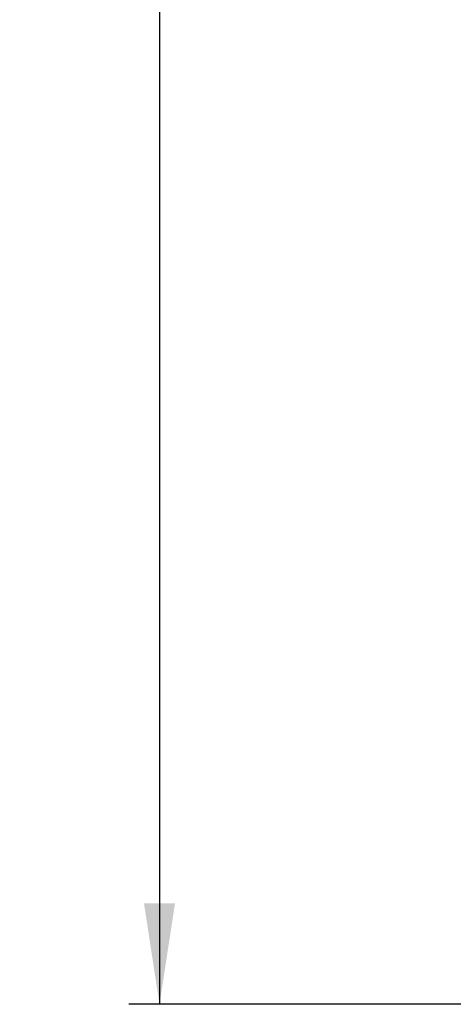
# Model space of a CAD drawing. Header units: millimetres. Extents: x 5 to 418, y 2 to 292.
# Tile 7 of 29: x 51 to 65, y 163 to 195. Entities that reach past the tile are written whole.
import ezdxf

# ---------------------------------------------------------------- set-up
doc = ezdxf.new("R2010")
doc.units = ezdxf.units.MM
doc.layers.add('SLD-0', color=7, linetype='Continuous')
doc.styles.add('SLDTEXTSTYLE0', font='TXT', dxfattribs={"width": 0.605})
doc.dimstyles.new('SLDDIMSTYLE1', dxfattribs={"dimtxt": 3.5, "dimasz": 3.302, "dimexe": 0, "dimexo": 0.0625, "dimgap": 0.875, "dimtad": 1, "dimdec": 1, "dimrnd": 1e-09, "dimzin": 12, "dimdsep": 46, "dimtxsty": 'SLDTEXTSTYLE0', "dimsah": 1, "dimcen": 0.09, "dimadec": 0, "dimazin": 3, "dimtfac": 1, "dimtofl": 0, "dimtmove": 0, "dimatfit": 3, "dimfxl": 1, "dimfrac": 2, "dimtolj": 1, "dimtzin": 12, "dimarcsym": 0})

# ---------------------------------------------------------------- blocks, each defined once
blk = doc.blocks.new('_D_1')
at = {"layer": 'SLD-0', "color": 7}
for p, q in [((75.222, 267.856), (54.396, 267.856)), ((55.396, 267.856), (55.396, 162.523)), ((75.172, 162.523), (54.396, 162.523))]:
    blk.add_line(p, q, dxfattribs=at)
for points in [[(55.396, 267.856), (54.888, 264.554), (55.904, 264.554)], [(55.396, 162.523), (55.904, 165.825), (54.888, 165.825)]]:
    blk.add_solid(points, dxfattribs=at)
at = {"layer": 'SLD-0', "color": 7, "insert": (50.885, 209.174), "char_height": 3.5, "attachment_point": 1, "rotation": 90, "style": 'SLDTEXTSTYLE0'}
blk.add_mtext('105,3', dxfattribs=at)

msp = doc.modelspace()

# ---------------------------------------------------------------- dimensions: what is measured, and where the dimension line sits
at = {"layer": 'SLD-0', "color": 7}
dim = msp.add_linear_dim(base=(55.396, 162.523), p1=(75.222, 267.856), p2=(75.172, 162.523), angle=90, dimstyle='SLDDIMSTYLE1', dxfattribs=at)
dim.commit()
dim.dimension.update_dxf_attribs({"geometry": '_D_1', "text_midpoint": (55.396, 215.19), "dimtype": 160})

doc.saveas('drawing.dxf')
